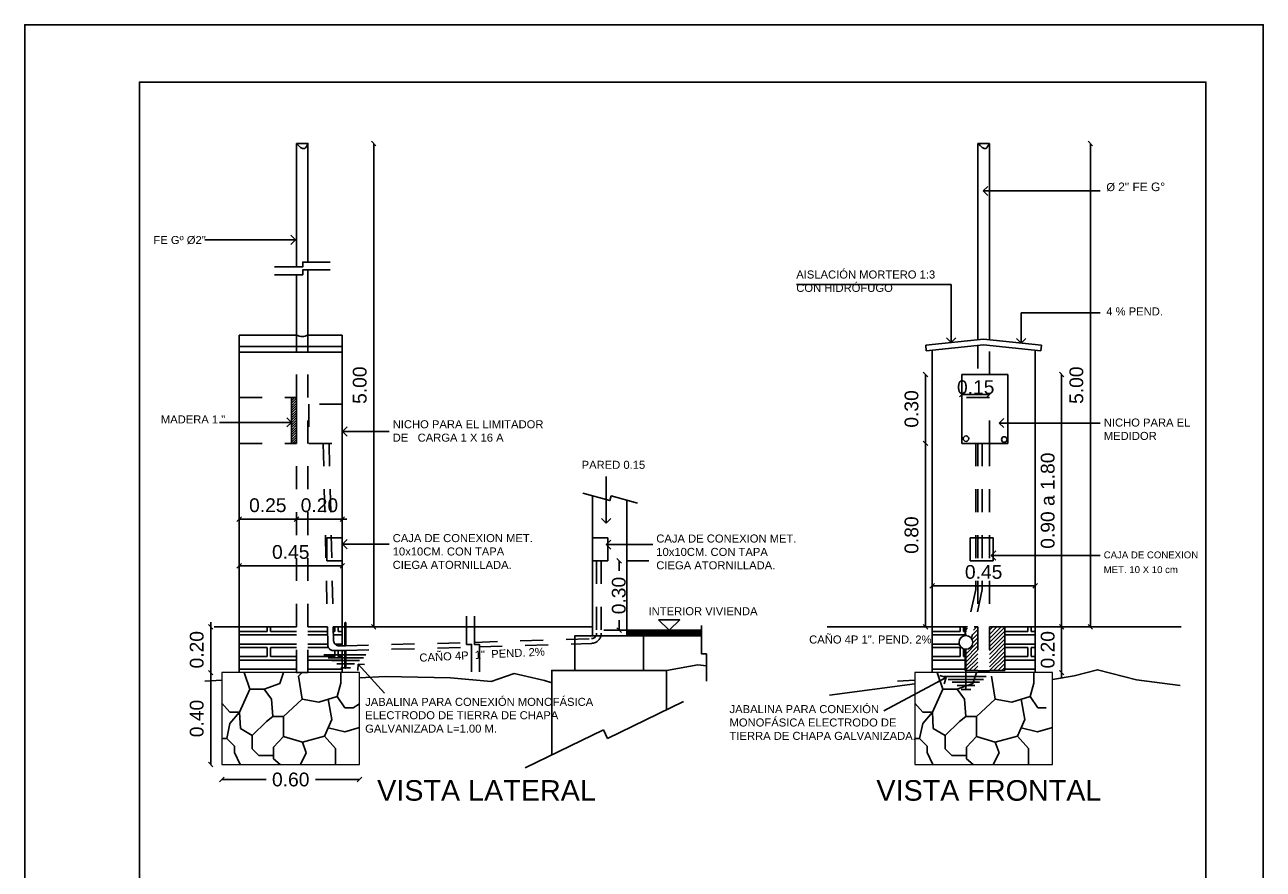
# Model space of a CAD drawing. Header units: millimetres. Extents: x 201 to 840, y 135 to 685.
# Tile 192 of 219: x 387.88 to 393.28, y 324.59 to 328.27. Entities that reach past the tile are written whole.
import ezdxf

# ---------------------------------------------------------------- set-up
doc = ezdxf.new("R2010")
doc.units = ezdxf.units.MM
doc.linetypes.add('HIDDEN2', pattern=[0.1875, 0.125, -0.0625])
for name, color, linetype in [('01', 1, 'Continuous'), ('02', 2, 'Continuous'), ('03', 3, 'Continuous'), ('04', 4, 'Continuous'), ('06', 5, 'Continuous'), ('07', 6, 'Continuous'), ('COTA DETALLE', 1, 'Continuous'), ('HACHT TERRENO', 1, 'Continuous'), ('HACHT TIERRA', 252, 'Continuous'), ('LAMINA', 6, 'Continuous'), ('LC1', 1, 'Continuous'), ('LLAMADAS', 1, 'Continuous'), ('TEXTOS VARIOS', 3, 'Continuous')]:
    doc.layers.add(name, color=color, linetype=linetype)
doc.styles.add('ARIAL', font='arial.ttf', dxfattribs={"height": 0.06})
doc.styles.get("Standard").update_dxf_attribs({"font": 'arial.ttf'})
doc.dimstyles.new('Esc-20', dxfattribs={"dimtxt": 0.06, "dimasz": 0.02, "dimexe": 0.1, "dimexo": 0.15, "dimgap": 0.03, "dimtad": 1, "dimzin": 1, "dimdsep": 46, "dimtxsty": 'ARIAL', "dimblk": 'DOT', "dimcen": 0.03, "dimse1": 1, "dimse2": 1, "dimclrd": 1, "dimclrt": 2, "dimaunit": 1, "dimadec": 4, "dimazin": 0, "dimtfac": 1, "dimtix": 1, "dimtmove": 2, "dimatfit": 1, "dimldrblk": 'DOT', "dimfxl": 1, "dimarcsym": 0})
doc.dimstyles.new('llamada DET', dxfattribs={"dimscale": 0, "dimtxt": 0.09, "dimasz": 0.04, "dimexe": 0, "dimexo": 0, "dimgap": 0, "dimtad": 0, "dimzin": 0, "dimdsep": 46, "dimtxsty": 'Standard', "dimblk": 'OPEN90', "dimcen": 0.25, "dimclrd": 1, "dimclre": 1, "dimclrt": 3, "dimadec": 0, "dimazin": 0, "dimtfac": 1, "dimtofl": 0, "dimtmove": 2, "dimatfit": 3, "dimldrblk": 'OPEN90', "dimfxl": 1, "dimtolj": 1, "dimtzin": 0, "dimarcsym": 0})

# ---------------------------------------------------------------- blocks, each defined once
blk = doc.blocks.new('_OPEN90')
at = {"color": 0, "linetype": 'ByBlock'}
for p, q in [((0, 0), (-1, 0)), ((-0.5, 0.5), (0, 0)), ((0, 0), (-0.5, -0.5))]:
    blk.add_line(p, q, dxfattribs=at)
blk = doc.blocks.new('_Oblique')
at = {"color": 0, "linetype": 'ByBlock', "lineweight": -2}
blk.add_line((-0.5, -0.5), (0.5, 0.5), dxfattribs=at)
blk = doc.blocks.new('*D194')
at = {"layer": 'COTA DETALLE', "color": 1, "lineweight": -2}
blk.add_line((391.8055, 326.4473), (391.8055, 326.7473), dxfattribs=at)
at = {"layer": 'DEFPOINTS', "color": 0}
for p in [(391.8055, 326.7473), (391.9642, 326.7473), (391.9642, 326.4473)]:
    blk.add_point(p, dxfattribs=at)
at = {"layer": 'COTA DETALLE', "color": 1, "lineweight": -2, "xscale": 0.02, "yscale": 0.02, "zscale": 0.02}
for p, rotation in [((391.8055, 326.7473), 90), ((391.8055, 326.4473), 270)]:
    blk.add_blockref('_Oblique', p, dxfattribs=dict(at, rotation=rotation))
at = {"layer": 'COTA DETALLE', "color": 2, "insert": (391.7449, 326.5973), "char_height": 0.06, "attachment_point": 5, "rotation": 90, "style": 'ARIAL'}
blk.add_mtext('0.30', dxfattribs=at)
blk = doc.blocks.new('_Dot')
at = {"layer": 'LC1', "color": 0, "lineweight": -2}
blk.add_line((-0.5, 0), (-1, 0), dxfattribs=at)
at = {"layer": 'LC1', "color": 0, "const_width": 0.5}
blk.add_lwpolyline([(-0.25, 0, 1), (0.25, 0, 1)], format="xyb", close=True, dxfattribs=at)
blk = doc.blocks.new('*D195')
at = {"layer": 'COTA DETALLE', "color": 1, "lineweight": -2}
blk.add_line((391.8055, 326.4473), (391.8055, 325.6473), dxfattribs=at)
at = {"layer": 'DEFPOINTS', "color": 0}
for p in [(391.9642, 326.4473), (391.8055, 325.6473), (391.978, 325.6473)]:
    blk.add_point(p, dxfattribs=at)
at = {"layer": 'COTA DETALLE', "color": 1, "lineweight": -2, "xscale": 0.02, "yscale": 0.02, "zscale": 0.02}
for p, rotation in [((391.8055, 326.4473), 90), ((391.8055, 325.6473), 270)]:
    blk.add_blockref('_Oblique', p, dxfattribs=dict(at, rotation=rotation))
at = {"layer": 'COTA DETALLE', "color": 2, "insert": (391.7449, 326.0473), "char_height": 0.06, "attachment_point": 5, "rotation": 90, "style": 'ARIAL'}
blk.add_mtext('0.80', dxfattribs=at)
blk = doc.blocks.new('*D196')
at = {"layer": 'COTA DETALLE', "color": 1, "lineweight": -2}
for p, q in [((392.3994, 325.6473), (392.3994, 325.6673)), ((392.3994, 325.4473), (392.3994, 325.6473)), ((392.3994, 325.4473), (392.3994, 325.4273))]:
    blk.add_line(p, q, dxfattribs=at)
at = {"layer": 'DEFPOINTS', "color": 0}
for p in [(392.2842, 325.6473), (392.3994, 325.6473), (392.3592, 325.4473)]:
    blk.add_point(p, dxfattribs=at)
at = {"layer": 'COTA DETALLE', "color": 1, "lineweight": -2, "xscale": 0.02, "yscale": 0.02, "zscale": 0.02}
for p, rotation in [((392.3994, 325.6473), 270), ((392.3994, 325.4473), 90)]:
    blk.add_blockref('_Oblique', p, dxfattribs=dict(at, rotation=rotation))
at = {"layer": 'COTA DETALLE', "color": 2, "insert": (392.3387, 325.5473), "char_height": 0.06, "attachment_point": 5, "rotation": 90, "style": 'ARIAL'}
blk.add_mtext('0.20', dxfattribs=at)
blk = doc.blocks.new('*D197')
at = {"layer": 'COTA DETALLE', "color": 1, "lineweight": -2}
blk.add_line((392.3994, 325.6473), (392.3994, 326.7473), dxfattribs=at)
at = {"layer": 'DEFPOINTS', "color": 0}
for p in [(392.1642, 326.7473), (392.3994, 326.7473), (392.2842, 325.6473)]:
    blk.add_point(p, dxfattribs=at)
at = {"layer": 'COTA DETALLE', "color": 1, "lineweight": -2, "xscale": 0.02, "yscale": 0.02, "zscale": 0.02}
for p, rotation in [((392.3994, 326.7473), 90), ((392.3994, 325.6473), 270)]:
    blk.add_blockref('_Oblique', p, dxfattribs=dict(at, rotation=rotation))
at = {"layer": 'COTA DETALLE', "color": 2, "insert": (392.3387, 326.1973), "char_height": 0.06, "attachment_point": 5, "rotation": 90, "style": 'ARIAL'}
blk.add_mtext('0.90 a 1.80', dxfattribs=at)
blk = doc.blocks.new('*D198')
at = {"layer": 'COTA DETALLE', "color": 1, "lineweight": -2}
blk.add_line((392.5244, 327.7545), (392.5244, 325.6473), dxfattribs=at)
at = {"layer": 'DEFPOINTS', "color": 0}
for p in [(392.0592, 327.7545), (392.2842, 325.6473), (392.5244, 325.6473)]:
    blk.add_point(p, dxfattribs=at)
at = {"layer": 'COTA DETALLE', "color": 1, "lineweight": -2, "xscale": 0.02, "yscale": 0.02, "zscale": 0.02}
for p, rotation in [((392.5244, 327.7545), 90), ((392.5244, 325.6473), 270)]:
    blk.add_blockref('_Oblique', p, dxfattribs=dict(at, rotation=rotation))
at = {"layer": 'COTA DETALLE', "color": 2, "insert": (392.4637, 326.7009), "char_height": 0.06, "attachment_point": 5, "rotation": 90, "style": 'ARIAL'}
blk.add_mtext('5.00', dxfattribs=at)
blk = doc.blocks.new('*D199')
at = {"layer": 'COTA DETALLE', "color": 1, "lineweight": -2}
blk.add_line((392.0848, 326.66), (391.9642, 326.66), dxfattribs=at)
at = {"layer": 'DEFPOINTS', "color": 0}
for p in [(391.9642, 326.66), (391.9642, 326.6592), (392.0848, 326.6473)]:
    blk.add_point(p, dxfattribs=at)
at = {"layer": 'COTA DETALLE', "color": 1, "lineweight": -2, "xscale": 0.02, "yscale": 0.02, "zscale": 0.02, "rotation": 180}
blk.add_blockref('_Oblique', (391.9642, 326.66), dxfattribs=at)
at = {"layer": 'COTA DETALLE', "color": 1, "lineweight": -2, "xscale": 0.02, "yscale": 0.02, "zscale": 0.02}
blk.add_blockref('_Oblique', (392.0848, 326.66), dxfattribs=at)
at = {"layer": 'COTA DETALLE', "color": 2, "insert": (392.0245, 326.6917), "char_height": 0.06, "attachment_point": 5, "style": 'ARIAL'}
blk.add_mtext('0.15', dxfattribs=at)
blk = doc.blocks.new('*D200')
at = {"layer": 'COTA DETALLE', "color": 1, "lineweight": -2}
blk.add_line((391.8342, 325.8256), (392.2842, 325.8256), dxfattribs=at)
at = {"layer": 'DEFPOINTS', "color": 0}
for p in [(391.8342, 325.8442), (392.2842, 325.8442), (392.2842, 325.8256)]:
    blk.add_point(p, dxfattribs=at)
at = {"layer": 'COTA DETALLE', "color": 1, "lineweight": -2, "xscale": 0.02, "yscale": 0.02, "zscale": 0.02, "rotation": 180}
blk.add_blockref('_Oblique', (391.8342, 325.8256), dxfattribs=at)
at = {"layer": 'COTA DETALLE', "color": 1, "lineweight": -2, "xscale": 0.02, "yscale": 0.02, "zscale": 0.02}
blk.add_blockref('_Oblique', (392.2842, 325.8256), dxfattribs=at)
at = {"layer": 'COTA DETALLE', "color": 2, "insert": (392.0592, 325.8862), "char_height": 0.06, "attachment_point": 5, "style": 'ARIAL'}
blk.add_mtext('0.45', dxfattribs=at)
blk = doc.blocks.new('*D201')
at = {"layer": 'COTA DETALLE', "color": 1, "lineweight": -2}
for p, q in [((390.4705, 325.9346), (390.4705, 325.8913)), ((390.4705, 325.6324), (390.4705, 325.6756))]:
    blk.add_line(p, q, dxfattribs=at)
at = {"layer": 'DEFPOINTS', "color": 0}
for p in [(390.4207, 325.9346), (390.4705, 325.6324), (390.5037, 325.6324)]:
    blk.add_point(p, dxfattribs=at)
at = {"layer": 'COTA DETALLE', "color": 1, "lineweight": -2, "xscale": 0.02, "yscale": 0.02, "zscale": 0.02}
for p, rotation in [((390.4705, 325.9346), 90), ((390.4705, 325.6324), 270)]:
    blk.add_blockref('_Oblique', p, dxfattribs=dict(at, rotation=rotation))
at = {"layer": 'COTA DETALLE', "color": 2, "insert": (390.4685, 325.7835), "char_height": 0.06, "attachment_point": 5, "rotation": 90, "style": 'ARIAL'}
blk.add_mtext('0.30', dxfattribs=at)
blk = doc.blocks.new('*D186')
at = {"layer": 'COTA DETALLE', "color": 1, "lineweight": -2}
blk.add_line((388.8129, 326.1165), (389.0629, 326.1165), dxfattribs=at)
at = {"layer": 'DEFPOINTS', "color": 0}
for p in [(388.8129, 326.1165), (389.0629, 326.1165), (389.0629, 326.1165)]:
    blk.add_point(p, dxfattribs=at)
at = {"layer": 'COTA DETALLE', "color": 1, "lineweight": -2, "xscale": 0.02, "yscale": 0.02, "zscale": 0.02, "rotation": 180}
blk.add_blockref('_Oblique', (388.8129, 326.1165), dxfattribs=at)
at = {"layer": 'COTA DETALLE', "color": 1, "lineweight": -2, "xscale": 0.02, "yscale": 0.02, "zscale": 0.02}
blk.add_blockref('_Oblique', (389.0629, 326.1165), dxfattribs=at)
at = {"layer": 'COTA DETALLE', "color": 2, "insert": (388.9379, 326.1772), "char_height": 0.06, "attachment_point": 5, "style": 'ARIAL'}
blk.add_mtext('0.25', dxfattribs=at)
blk = doc.blocks.new('*D187')
at = {"layer": 'COTA DETALLE', "color": 1, "lineweight": -2}
for p, q in [((389.0629, 326.1165), (389.0429, 326.1165)), ((389.0629, 326.1165), (389.2629, 326.1165)), ((389.2629, 326.1165), (389.2829, 326.1165))]:
    blk.add_line(p, q, dxfattribs=at)
at = {"layer": 'DEFPOINTS', "color": 0}
for p in [(389.0629, 326.1165), (389.2629, 326.1165), (389.2629, 326.1165)]:
    blk.add_point(p, dxfattribs=at)
at = {"layer": 'COTA DETALLE', "color": 1, "lineweight": -2, "xscale": 0.02, "yscale": 0.02, "zscale": 0.02}
blk.add_blockref('_Oblique', (389.0629, 326.1165), dxfattribs=at)
at = {"layer": 'COTA DETALLE', "color": 1, "lineweight": -2, "xscale": 0.02, "yscale": 0.02, "zscale": 0.02, "rotation": 180}
blk.add_blockref('_Oblique', (389.2629, 326.1165), dxfattribs=at)
at = {"layer": 'COTA DETALLE', "color": 2, "insert": (389.1629, 326.1772), "char_height": 0.06, "attachment_point": 5, "style": 'ARIAL'}
blk.add_mtext('0.20', dxfattribs=at)
blk = doc.blocks.new('*D188')
at = {"layer": 'COTA DETALLE', "color": 1, "lineweight": -2}
blk.add_line((388.8129, 325.9127), (389.2629, 325.9127), dxfattribs=at)
at = {"layer": 'DEFPOINTS', "color": 0}
for p in [(389.2629, 325.9127), (388.8129, 325.6473), (389.2629, 325.6473)]:
    blk.add_point(p, dxfattribs=at)
at = {"layer": 'COTA DETALLE', "color": 1, "lineweight": -2, "xscale": 0.02, "yscale": 0.02, "zscale": 0.02, "rotation": 180}
blk.add_blockref('_Oblique', (388.8129, 325.9127), dxfattribs=at)
at = {"layer": 'COTA DETALLE', "color": 1, "lineweight": -2, "xscale": 0.02, "yscale": 0.02, "zscale": 0.02}
blk.add_blockref('_Oblique', (389.2629, 325.9127), dxfattribs=at)
at = {"layer": 'COTA DETALLE', "color": 2, "insert": (389.0379, 325.9733), "char_height": 0.06, "attachment_point": 5, "style": 'ARIAL'}
blk.add_mtext('0.45', dxfattribs=at)
blk = doc.blocks.new('*D189')
at = {"layer": 'COTA DETALLE', "color": 1, "lineweight": -2}
blk.add_line((389.3996, 325.6473), (389.3996, 327.7545), dxfattribs=at)
at = {"layer": 'DEFPOINTS', "color": 0}
for p in [(389.1137, 327.7545), (389.3996, 327.7545), (389.2629, 325.6473)]:
    blk.add_point(p, dxfattribs=at)
at = {"layer": 'COTA DETALLE', "color": 1, "lineweight": -2, "xscale": 0.02, "yscale": 0.02, "zscale": 0.02}
for p, rotation in [((389.3996, 327.7545), 90), ((389.3996, 325.6473), 270)]:
    blk.add_blockref('_Oblique', p, dxfattribs=dict(at, rotation=rotation))
at = {"layer": 'COTA DETALLE', "color": 2, "insert": (389.339, 326.7009), "char_height": 0.06, "attachment_point": 5, "rotation": 90, "style": 'ARIAL'}
blk.add_mtext('5.00', dxfattribs=at)
blk = doc.blocks.new('*D202')
at = {"layer": 'COTA DETALLE', "color": 1, "lineweight": -2}
for p, q in [((388.689, 325.6473), (388.689, 325.6673)), ((388.689, 325.6473), (388.689, 325.4473)), ((388.689, 325.4473), (388.689, 325.4273))]:
    blk.add_line(p, q, dxfattribs=at)
at = {"layer": 'DEFPOINTS', "color": 0}
for p in [(388.8129, 325.6473), (388.689, 325.4473), (388.8129, 325.4473)]:
    blk.add_point(p, dxfattribs=at)
at = {"layer": 'COTA DETALLE', "color": 1, "lineweight": -2, "xscale": 0.02, "yscale": 0.02, "zscale": 0.02}
for p, rotation in [((388.689, 325.6473), 270), ((388.689, 325.4473), 90)]:
    blk.add_blockref('_Oblique', p, dxfattribs=dict(at, rotation=rotation))
at = {"layer": 'COTA DETALLE', "color": 2, "insert": (388.6283, 325.5473), "char_height": 0.06, "attachment_point": 5, "rotation": 90, "style": 'ARIAL'}
blk.add_mtext('0.20', dxfattribs=at)
blk = doc.blocks.new('*D203')
at = {"layer": 'COTA DETALLE', "color": 1, "lineweight": -2}
blk.add_line((388.689, 325.4473), (388.689, 325.0473), dxfattribs=at)
at = {"layer": 'DEFPOINTS', "color": 0}
for p in [(388.7379, 325.4473), (388.689, 325.0473), (388.7379, 325.0473)]:
    blk.add_point(p, dxfattribs=at)
at = {"layer": 'COTA DETALLE', "color": 1, "lineweight": -2, "xscale": 0.02, "yscale": 0.02, "zscale": 0.02}
for p, rotation in [((388.689, 325.4473), 90), ((388.689, 325.0473), 270)]:
    blk.add_blockref('_Oblique', p, dxfattribs=dict(at, rotation=rotation))
at = {"layer": 'COTA DETALLE', "color": 2, "insert": (388.6283, 325.2473), "char_height": 0.06, "attachment_point": 5, "rotation": 90, "style": 'ARIAL'}
blk.add_mtext('0.40', dxfattribs=at)
blk = doc.blocks.new('*D204')
at = {"layer": 'COTA DETALLE', "color": 1, "lineweight": -2}
for p, q in [((388.7379, 324.9811), (388.9301, 324.9811)), ((389.3379, 324.9811), (389.1457, 324.9811))]:
    blk.add_line(p, q, dxfattribs=at)
at = {"layer": 'DEFPOINTS', "color": 0}
for p in [(388.7379, 325.0473), (389.3379, 325.0473), (389.3379, 324.9811)]:
    blk.add_point(p, dxfattribs=at)
at = {"layer": 'COTA DETALLE', "color": 1, "lineweight": -2, "xscale": 0.02, "yscale": 0.02, "zscale": 0.02, "rotation": 180}
blk.add_blockref('_Oblique', (388.7379, 324.9811), dxfattribs=at)
at = {"layer": 'COTA DETALLE', "color": 1, "lineweight": -2, "xscale": 0.02, "yscale": 0.02, "zscale": 0.02}
blk.add_blockref('_Oblique', (389.3379, 324.9811), dxfattribs=at)
at = {"layer": 'COTA DETALLE', "color": 2, "insert": (389.0379, 324.9811), "char_height": 0.06, "attachment_point": 5, "style": 'ARIAL'}
blk.add_mtext('0.60', dxfattribs=at)

msp = doc.modelspace()

# ---------------------------------------------------------------- hatches: boundary and pattern name
at = {"layer": '01', "ltscale": 0.01}
h = msp.add_hatch(dxfattribs=at)
h.set_pattern_fill('ANSI31', color=256, scale=0.06, style=0)
h.set_pattern_definition([(45, (4099.288128, 2803.894435), (-0.005303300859, 0.005303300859), [])])
h.paths.add_polyline_path([(389.0408, 326.4475), (389.0629, 326.4475), (389.0629, 326.6473), (389.0408, 326.6473)])
at = {"layer": '01'}
h = msp.add_hatch(dxfattribs=at)
h.set_pattern_fill('LINE', color=256, scale=0.0015, angle=45, style=0)
h.set_pattern_definition([(45, (145.3622623, 203.857671), (-0.003367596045, 0.003367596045), [])])
h.paths.add_polyline_path([(390.829, 325.6324), (390.5037, 325.6324), (390.5037, 325.6074), (390.5763, 325.6074), (390.829, 325.6074)])
at = {"layer": 'HACHT TERRENO', "ltscale": 0.01}
h = msp.add_hatch(dxfattribs=at)
h.set_pattern_fill('ANSI31', color=256, scale=0.1, style=0)
h.set_pattern_definition([(45, (4164.936986, 2854.171237), (-0.008838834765, 0.008838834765), [])])
edge = h.paths.add_edge_path()
edge.add_line((392.0342, 325.4561), (392.0342, 325.6473))
edge.add_line((392.0342, 325.6473), (392.0176, 325.6473))
edge.add_line((392.0176, 325.6473), (392.0066, 325.5967))
edge.add_arc((391.982, 325.5795), 0.03, -97.6472, 35.0614, ccw=False)
edge.add_line((391.978, 325.5497), (391.978, 325.4561))
edge.add_line((391.978, 325.4561), (392.0342, 325.4561))
h.paths.add_polyline_path([(392.1515, 325.6473), (392.0842, 325.6473), (392.0842, 325.4561), (392.1515, 325.4561)])
edge = h.paths.add_edge_path(flags=17)
edge.add_line((391.9889, 325.6473), (391.978, 325.6473))
edge.add_line((391.978, 325.6473), (391.978, 325.6092))
edge.add_arc((391.982, 325.5795), 0.03, 92.6164, 97.6472, ccw=False)
edge.add_line((391.9806, 325.6095), (391.9889, 325.6473))

# ---------------------------------------------------------------- linework, layer by layer
at = {"layer": '01', "ltscale": 0.01}
for p, q in [((388.8129, 326.6473), (388.8129, 326.4473)), ((389.0629, 326.6473), (389.0629, 326.4473)), ((388.7036, 325.6473), (388.8129, 325.6473))]:
    msp.add_line(p, q, dxfattribs=at)
at = {"layer": '01'}
for p, q in [((389.2629, 326.0346), (389.2629, 325.9346)), ((390.5037, 325.6074), (390.5037, 325.9074)), ((388.8129, 325.6473), (388.8129, 325.4473)), ((388.9354, 325.6273), (388.8129, 325.6273)), ((388.9354, 325.6473), (388.9354, 325.6273)), ((388.9504, 325.6473), (388.9504, 325.6273)), ((389.0629, 325.6273), (388.9504, 325.6273)), ((389.1984, 325.6273), (389.1129, 325.6273)), ((389.2304, 325.6273), (389.2238, 325.6273)), ((389.2304, 325.6473), (389.2304, 325.6273)), ((389.2454, 325.6473), (389.2454, 325.6273)), ((389.2454, 325.6273), (389.2629, 325.6273)), ((389.2629, 325.6473), (389.2629, 325.5643)), ((391.8342, 325.6473), (391.8342, 325.4473)), ((391.9567, 325.6273), (391.8342, 325.6273)), ((391.9567, 325.6473), (391.9567, 325.6273)), ((391.9717, 325.6473), (391.9717, 325.6273)), ((391.9845, 325.6273), (391.9717, 325.6273)), ((392.2517, 325.6273), (392.1515, 325.6273)), ((392.2517, 325.6473), (392.2517, 325.6273)), ((392.2667, 325.6473), (392.2667, 325.6273)), ((392.2667, 325.6273), (392.2842, 325.6273)), ((392.2842, 325.6473), (392.2842, 325.4473)), ((389.0629, 325.6123), (388.8129, 325.6123)), ((388.8129, 325.5723), (388.8129, 325.6123)), ((389.0629, 325.5723), (388.8129, 325.5723)), ((389.1987, 325.6123), (389.1129, 325.6123)), ((389.1996, 325.5723), (389.1129, 325.5723)), ((389.2629, 325.6123), (389.2241, 325.6123)), ((389.2629, 325.5723), (389.2312, 325.5723)), ((391.9813, 325.6123), (391.8342, 325.6123)), ((391.8342, 325.5723), (391.8342, 325.6123)), ((391.9529, 325.5723), (391.8342, 325.5723)), ((392.2842, 325.6123), (392.1515, 325.6123)), ((392.2842, 325.5723), (392.1515, 325.5723)), ((388.9354, 325.5573), (388.8129, 325.5573)), ((388.9354, 325.5173), (388.8129, 325.5173)), ((388.9354, 325.5573), (388.9354, 325.5173)), ((389.0629, 325.5573), (388.9504, 325.5573)), ((388.9504, 325.5573), (388.9504, 325.5173)), ((389.0629, 325.5173), (388.9504, 325.5173)), ((389.2023, 325.5573), (389.1129, 325.5573)), ((389.2304, 325.5173), (389.1129, 325.5173)), ((389.2304, 325.5435), (389.2304, 325.5173)), ((389.2454, 325.5436), (389.2454, 325.5173)), ((389.2454, 325.5173), (389.2629, 325.5173)), ((389.2629, 325.5437), (389.2629, 325.4473)), ((391.9567, 325.5573), (391.8342, 325.5573)), ((391.9567, 325.5173), (391.8342, 325.5173)), ((391.9567, 325.5573), (391.9567, 325.5173)), ((391.9717, 325.5513), (391.9717, 325.5173)), ((391.978, 325.5173), (391.9717, 325.5173)), ((392.2517, 325.5573), (392.1515, 325.5573)), ((392.2517, 325.5173), (392.1515, 325.5173)), ((392.2517, 325.5573), (392.2517, 325.5173)), ((392.2842, 325.5573), (392.2667, 325.5573)), ((392.2667, 325.5573), (392.2667, 325.5173)), ((392.2667, 325.5173), (392.2842, 325.5173)), ((389.0629, 325.5023), (388.8129, 325.5023)), ((388.8129, 325.4623), (388.8129, 325.5023)), ((389.0629, 325.4623), (388.8129, 325.4623)), ((389.2629, 325.5023), (389.1129, 325.5023)), ((389.2629, 325.4623), (389.1129, 325.4623)), ((391.978, 325.5023), (391.8342, 325.5023)), ((391.8342, 325.4623), (391.8342, 325.5023)), ((391.978, 325.4623), (391.8342, 325.4623)), ((392.2842, 325.5023), (392.1515, 325.5023)), ((392.2842, 325.4623), (392.1515, 325.4623)), ((388.8349, 325.4473), (388.8594, 325.3749)), ((388.9909, 325.4006), (389.0064, 325.4473)), ((389.0721, 325.4315), (389.0879, 325.4473)), ((389.0876, 325.3324), (389.0721, 325.4315)), ((389.2565, 325.4019), (389.2565, 325.4473)), ((391.8562, 325.4473), (391.8807, 325.3749)), ((392.0122, 325.4006), (392.0276, 325.4473)), ((392.1089, 325.3324), (392.0934, 325.4315)), ((392.2777, 325.4019), (392.2777, 325.4473)), ((388.8594, 325.3749), (388.8143, 325.2757)), ((388.8594, 325.3749), (388.9226, 325.3749)), ((388.9226, 325.3749), (388.9909, 325.4006)), ((388.9226, 325.3749), (388.9548, 325.3311)), ((389.241, 325.344), (389.2565, 325.4019)), ((391.8807, 325.3749), (391.8355, 325.2757)), ((391.8807, 325.3749), (391.9438, 325.3749)), ((391.9438, 325.3749), (392.0122, 325.4006)), ((391.9438, 325.3749), (391.9761, 325.3311)), ((392.2623, 325.344), (392.2777, 325.4019)), ((388.773, 325.2757), (388.7379, 325.3143)), ((388.9548, 325.3311), (388.96, 325.2564)), ((389.0064, 325.2564), (389.0876, 325.3324)), ((389.0876, 325.3324), (389.1611, 325.3182)), ((389.1611, 325.3182), (389.241, 325.344)), ((389.2178, 325.2435), (389.201, 325.3311)), ((389.241, 325.344), (389.2745, 325.2937)), ((389.3106, 325.2937), (389.3379, 325.3118)), ((390.419, 325.1603), (390.7501, 325.3209)), ((391.7943, 325.2757), (391.7592, 325.3143)), ((391.9761, 325.3311), (391.9812, 325.2564)), ((392.0276, 325.2564), (392.1089, 325.3324)), ((392.1089, 325.3324), (392.1823, 325.3182)), ((392.1823, 325.3182), (392.2623, 325.344)), ((392.2391, 325.2435), (392.2223, 325.3311)), ((392.2623, 325.344), (392.2958, 325.2937)), ((388.8143, 325.2757), (388.773, 325.2255)), ((388.8143, 325.2757), (388.773, 325.2757)), ((388.8182, 325.2036), (388.8143, 325.2757)), ((388.9329, 325.2345), (388.96, 325.2564)), ((388.96, 325.2564), (389.0064, 325.2564)), ((389.0064, 325.2564), (389.0064, 325.1688)), ((389.1856, 325.1701), (389.2178, 325.2435)), ((389.2745, 325.2937), (389.3106, 325.2937)), ((391.8355, 325.2757), (391.7943, 325.2255)), ((391.8355, 325.2757), (391.7943, 325.2757)), ((391.8394, 325.2036), (391.8355, 325.2757)), ((391.9541, 325.2345), (391.9812, 325.2564)), ((391.9812, 325.2564), (392.0276, 325.2564)), ((392.0276, 325.2564), (392.0276, 325.1688)), ((392.2068, 325.1701), (392.2391, 325.2435)), ((392.2958, 325.2937), (392.3319, 325.2937)), ((388.773, 325.2255), (388.7588, 325.1598)), ((388.8697, 325.1727), (388.8182, 325.2036)), ((388.9329, 325.2345), (388.8697, 325.1727)), ((389.2017, 325.2068), (389.2732, 325.1894)), ((389.2732, 325.1894), (389.3379, 325.2087)), ((390.0608, 325.032), (390.4017, 325.1974)), ((390.4017, 325.1974), (390.419, 325.1603)), ((391.7943, 325.2255), (391.7801, 325.1598)), ((391.891, 325.1727), (391.8394, 325.2036)), ((391.9541, 325.2345), (391.891, 325.1727)), ((392.2229, 325.2068), (392.2945, 325.1894)), ((392.2945, 325.1894), (392.3592, 325.2087)), ((388.7588, 325.1598), (388.7379, 325.1598)), ((388.7588, 325.1598), (388.7924, 325.1263)), ((388.8697, 325.1727), (388.8697, 325.1147)), ((389.0064, 325.1688), (388.9625, 325.1224)), ((389.0064, 325.1688), (389.0889, 325.1443)), ((389.0889, 325.1443), (389.1856, 325.1701)), ((389.0889, 325.1443), (389.1056, 325.098)), ((389.1856, 325.1701), (389.2333, 325.1173)), ((391.7801, 325.1598), (391.7592, 325.1598)), ((391.7801, 325.1598), (391.8136, 325.1263)), ((391.891, 325.1727), (391.891, 325.1147)), ((392.0276, 325.1688), (391.9838, 325.1224)), ((392.0276, 325.1688), (392.1101, 325.1443)), ((392.1101, 325.1443), (392.2068, 325.1701)), ((392.1101, 325.1443), (392.1269, 325.098)), ((392.2068, 325.1701), (392.2545, 325.1173)), ((388.7924, 325.1263), (388.7924, 325.0993)), ((388.7924, 325.0993), (388.8169, 325.0473)), ((388.8697, 325.1147), (388.8994, 325.0864)), ((388.8994, 325.0864), (388.9625, 325.0864)), ((388.9625, 325.1224), (388.9625, 325.0722)), ((389.1056, 325.098), (389.0799, 325.0473)), ((389.2333, 325.1173), (389.2333, 325.0473)), ((391.8136, 325.1263), (391.8136, 325.0993)), ((391.8136, 325.0993), (391.8381, 325.0473)), ((391.891, 325.1147), (391.9206, 325.0864)), ((391.9206, 325.0864), (391.9838, 325.0864)), ((391.9838, 325.1224), (391.9838, 325.0722)), ((392.1269, 325.098), (392.1011, 325.0473)), ((392.2545, 325.1173), (392.2545, 325.0473)), ((388.9625, 325.0722), (388.9922, 325.0473)), ((391.9838, 325.0722), (392.0135, 325.0473))]:
    msp.add_line(p, q, dxfattribs=at)
at = {"layer": '01', "linetype": 'HIDDEN2', "ltscale": 0.25}
for p, q in [((390.6, 325.9346), (390.4207, 325.9346)), ((390.5037, 325.6324), (390.3921, 325.6324))]:
    msp.add_line(p, q, dxfattribs=at)
at = {"layer": '01', "color": 252}
for p, q in [((390.6763, 325.4574), (390.8127, 325.482)), ((390.8127, 325.482), (390.8503, 325.477))]:
    msp.add_line(p, q, dxfattribs=at)
at = {"layer": '01', "ltscale": 0.01}
msp.add_lwpolyline([(389.0629, 326.6473), (389.0408, 326.6473), (389.0408, 326.4475), (389.0629, 326.4475)], close=True, dxfattribs=at)
at = {"layer": '01'}
for points in [[(390.311, 326.2304), (390.4299, 326.1977), (390.4355, 326.2182), (390.5503, 326.1866)], [(390.3537, 326.2186), (390.3537, 325.6074), (390.5037, 325.6074), (390.5037, 326.1994)], [(390.829, 325.6324), (390.5037, 325.6324), (390.5037, 325.6074), (390.829, 325.6074)], [(390.829, 325.6525), (390.829, 325.5292), (390.8503, 325.5292), (390.8503, 325.4101)], [(390.6763, 325.2851), (390.6763, 325.4574), (390.1763, 325.4574), (390.1763, 325.088)]]:
    msp.add_lwpolyline(points, dxfattribs=at)
msp.add_lwpolyline([(390.2763, 325.4574), (390.5763, 325.4574), (390.5763, 325.6074), (390.2763, 325.6074)], close=True, dxfattribs=at)
at = {"layer": '01', "color": 252}
for points in [[(392.3592, 325.4174), (392.4546, 325.434), (392.555, 325.46), (392.7261, 325.4155), (392.9157, 325.3913)], [(388.6627, 325.4099), (388.7379, 325.4152)], [(389.3379, 325.4248), (389.4504, 325.4309), (389.7346, 325.4248), (389.9119, 325.4095), (390.0127, 325.4431), (390.1442, 325.4125), (390.1763, 325.4026)], [(391.684, 325.4099), (391.7592, 325.4152)], [(391.3877, 325.3496), (391.7592, 325.3993)]]:
    msp.add_lwpolyline(points, dxfattribs=at)
at = {"layer": '02', "ltscale": 0.01}
for p, q in [((389.0629, 327.2165), (389.0629, 327.7545)), ((389.1129, 327.2378), (389.1129, 327.7545)), ((392.0342, 326.8994), (392.0342, 327.7545)), ((392.0842, 326.8994), (392.0842, 327.7545)), ((389.1129, 326.9197), (389.1129, 327.2037)), ((389.0629, 326.9197), (389.0629, 327.1824)), ((389.1818, 325.5253), (389.3657, 325.5253)), ((389.2005, 325.5115), (389.2775, 325.5115)), ((389.2178, 325.5), (389.2775, 325.5)), ((389.2394, 325.4863), (389.2775, 325.4863)), ((389.2567, 325.4689), (389.2775, 325.4689)), ((389.3546, 325.5115), (389.2775, 325.5115)), ((389.3372, 325.5), (389.2775, 325.5)), ((389.3156, 325.4863), (389.2775, 325.4863)), ((389.2983, 325.4689), (389.2775, 325.4689)), ((389.0629, 325.4473), (389.1129, 325.4473)), ((391.8863, 325.4309), (392.0702, 325.4309)), ((391.905, 325.4172), (391.982, 325.4172)), ((391.9223, 325.4056), (391.982, 325.4056)), ((392.0591, 325.4172), (391.982, 325.4172)), ((392.0417, 325.4056), (391.982, 325.4056)), ((391.9439, 325.3919), (391.982, 325.3919)), ((391.9612, 325.3746), (391.982, 325.3746)), ((392.0201, 325.3919), (391.982, 325.3919)), ((392.0028, 325.3746), (391.982, 325.3746))]:
    msp.add_line(p, q, dxfattribs=at)
at = {"layer": '02', "linetype": 'HIDDEN2', "ltscale": 0.25}
for p, q in [((389.0629, 325.4473), (389.0629, 326.9197)), ((389.1129, 325.4473), (389.1129, 326.9197)), ((392.0342, 326.8743), (392.0342, 326.7473)), ((392.0842, 326.7473), (392.0842, 326.8743)), ((388.8129, 326.6473), (389.0629, 326.6473)), ((388.8129, 326.4473), (389.0629, 326.4473)), ((389.1799, 326.4473), (389.1997, 325.5679)), ((389.2053, 326.4473), (389.2247, 325.5886)), ((392.0245, 326.4473), (392.0245, 325.8106)), ((392.0342, 326.4473), (392.0342, 325.4549)), ((392.0532, 326.4473), (392.0532, 325.8106)), ((392.0842, 326.4473), (392.0842, 325.4549)), ((390.3716, 325.9346), (390.3716, 325.619)), ((390.3921, 325.9346), (390.3921, 325.619)), ((392.0245, 325.8106), (391.9806, 325.6095)), ((392.0532, 325.8106), (392.0066, 325.5967)), ((389.2775, 325.5644), (389.805, 325.5785)), ((389.839, 325.5794), (390.3488, 325.5957)), ((389.8603, 325.5594), (390.3493, 325.5751)), ((389.2772, 325.5439), (389.2249, 325.5435)), ((389.2775, 325.5644), (389.2498, 325.5642)), ((389.278, 325.5439), (389.8263, 325.5585)), ((392.0342, 325.4549), (392.0842, 325.4549))]:
    msp.add_line(p, q, dxfattribs=at)
msp.add_lwpolyline([(392.0842, 326.4473), (392.0842, 326.6473), (391.9642, 326.6473), (391.9642, 326.4473), (392.0848, 326.4473)], dxfattribs=at)
msp.add_lwpolyline([(389.1168, 326.4473), (389.2629, 326.4473), (389.2629, 326.6187), (389.1168, 326.6187)], close=True, dxfattribs=at)
at = {"layer": '02', "ltscale": 0.01}
for centre in [(391.9824, 326.4677), (392.149, 326.4639)]:
    msp.add_circle(centre, 0.0121, dxfattribs=at)
at = {"layer": '02', "linetype": 'HIDDEN2', "ltscale": 0.25}
for centre, radius, start, end in [((389.2247, 325.5685), 0.025, 181.2884, 270.4471), ((389.2496, 325.5892), 0.025, 181.2884, 270.4471), ((390.3482, 325.619), 0.0234, 271.5306, 0), ((390.3482, 325.619), 0.044, 271.5306, 0)]:
    msp.add_arc(centre, radius, start, end, dxfattribs=at)
at = {"layer": '02', "ltscale": 0.01}
msp.add_arc((389.2764, 325.4677), 0.00197, 180, 0, dxfattribs=at)
for points in [[(389.1137, 327.7545), (389.0629, 327.7545)], [(389.0629, 327.7545), (389.0974, 327.7335), (389.1137, 327.7545)], [(392.0342, 327.7545), (392.0683, 327.7335), (392.0842, 327.7545)], [(392.0842, 327.7545), (392.0342, 327.7545)]]:
    msp.add_spline(points, degree=3, dxfattribs=at)
at = {"layer": '03', "ltscale": 0.01}
for p, q in [((391.8066, 326.875), (392.0592, 326.9021)), ((391.8066, 326.875), (391.8093, 326.8501)), ((391.8093, 326.8501), (392.0592, 326.877)), ((392.0592, 326.9021), (392.3117, 326.875)), ((392.0592, 326.877), (392.309, 326.8501)), ((392.3117, 326.875), (392.309, 326.8501)), ((388.8129, 326.6473), (388.8129, 326.8473)), ((389.2629, 326.8473), (389.2629, 326.0346)), ((391.8342, 325.6473), (391.8342, 326.8528)), ((392.2842, 325.6473), (392.2842, 326.8528)), ((388.8129, 325.6473), (388.8129, 326.4473)), ((389.2629, 325.9346), (389.2629, 325.6473)), ((389.2744, 325.6642), (389.2744, 325.5644)), ((389.2783, 325.6642), (389.2783, 325.5644)), ((389.2744, 325.5438), (389.2744, 325.4677)), ((389.2783, 325.5439), (389.2783, 325.4677)), ((391.982, 325.5495), (391.982, 325.3746))]:
    msp.add_line(p, q, dxfattribs=at)
at = {"layer": '03'}
for points in [[(390.1763, 325.088), (390.1763, 325.4574), (390.2763, 325.4574), (390.2763, 325.6074), (390.3537, 325.6074), (390.3537, 326.2186)], [(390.5037, 326.1994), (390.5037, 326.0346)], [(390.5037, 325.9346), (390.5037, 325.6074), (390.5763, 325.6074), (390.5763, 325.4574), (390.6763, 325.4574), (390.6763, 325.2851)]]:
    msp.add_lwpolyline(points, dxfattribs=at)
msp.add_lwpolyline([(390.6414, 325.6779), (390.6873, 325.6324), (390.7338, 325.6776)], close=True, dxfattribs=at)
at = {"layer": '03', "ltscale": 0.01}
msp.add_circle((391.982, 325.5795), 0.03, dxfattribs=at)
msp.add_arc((389.2764, 325.6642), 0.00197, 0, 180, dxfattribs=at)
at = {"layer": '04', "ltscale": 0.01}
for p, q in [((388.8129, 326.8446), (388.8129, 326.9197)), ((388.8129, 326.9197), (389.0629, 326.9197)), ((389.1129, 326.9197), (389.2629, 326.9197)), ((389.2629, 326.8446), (389.2629, 326.9197)), ((388.8129, 326.8695), (389.2629, 326.8695)), ((388.8129, 326.8446), (389.2629, 326.8446)), ((392.1642, 326.7473), (391.9642, 326.7473)), ((391.9642, 326.4473), (391.9642, 326.7473)), ((392.1642, 326.4473), (392.1642, 326.7473)), ((392.1642, 326.4473), (391.9642, 326.4473))]:
    msp.add_line(p, q, dxfattribs=at)
at = {"layer": '04', "linetype": 'HIDDEN2', "ltscale": 0.25}
for p, q in [((389.2629, 326.0346), (389.196, 326.0346)), ((389.196, 326.0346), (389.196, 325.9346)), ((390.3537, 326.0346), (390.4207, 326.0346)), ((390.4207, 326.0346), (390.4207, 325.9346)), ((390.4207, 326.0346), (390.4207, 325.9346)), ((389.196, 325.9346), (389.2629, 325.9346)), ((390.4207, 325.9346), (390.3537, 325.9346))]:
    msp.add_line(p, q, dxfattribs=at)
at = {"layer": '04'}
for points in [[(388.9669, 327.2165), (389.0902, 327.2165), (389.0902, 327.2378), (389.2093, 327.2378)], [(388.9669, 327.1824), (389.0902, 327.1824), (389.0902, 327.2037), (389.2093, 327.2037)], [(389.805, 325.6939), (389.805, 325.5706), (389.8263, 325.5706), (389.8263, 325.4516)], [(389.839, 325.6939), (389.839, 325.5706), (389.8603, 325.5706), (389.8603, 325.4516)]]:
    msp.add_lwpolyline(points, dxfattribs=at)
at = {"layer": '04', "linetype": 'HIDDEN2', "ltscale": 0.25}
msp.add_lwpolyline([(392.0011, 325.9346), (392.1011, 325.9346), (392.1011, 326.0346), (392.0011, 326.0346)], close=True, dxfattribs=at)
at = {"layer": '04', "ltscale": 0.01}
msp.add_arc((389.0879, 326.9665), 0.0531, 241.8984, 298.1016, dxfattribs=at)
at = {"layer": '06', "ltscale": 0.01}
for p, q in [((388.7036, 325.6473), (389.0629, 325.6473)), ((389.1129, 325.6473), (389.1979, 325.6473)), ((389.2233, 325.6473), (390.3537, 325.6473)), ((391.3766, 325.6473), (391.9889, 325.6473)), ((392.0176, 325.6473), (392.0342, 325.6473)), ((392.0842, 325.6473), (392.9205, 325.6473))]:
    msp.add_line(p, q, dxfattribs=at)
at = {"layer": '07', "lineweight": 18, "ltscale": 0.18}
for p, q in [((389.3379, 325.4473), (388.7379, 325.4473)), ((388.7379, 325.4473), (388.7379, 325.0473)), ((389.3379, 325.0473), (389.3379, 325.4473)), ((392.3592, 325.4473), (391.7592, 325.4473)), ((391.7592, 325.4473), (391.7592, 325.0473)), ((392.3592, 325.0473), (392.3592, 325.4473)), ((388.7379, 325.0473), (389.3379, 325.0473)), ((391.7592, 325.0473), (392.3592, 325.0473))]:
    msp.add_line(p, q, dxfattribs=at)
at = {"layer": 'HACHT TIERRA', "ltscale": 0.01}
for p, q in [((391.978, 325.6473), (391.978, 325.6092)), ((392.1515, 325.4561), (392.1515, 325.6473)), ((391.978, 325.5497), (391.978, 325.4561)), ((391.978, 325.4561), (392.0342, 325.4561)), ((392.0842, 325.4561), (392.1515, 325.4561))]:
    msp.add_line(p, q, dxfattribs=at)
at = {"layer": 'LAMINA', "color": 7}
msp.add_lwpolyline([(393.2783, 320.0226), (393.2783, 328.2726), (387.8783, 328.2726), (387.8783, 320.0226)], close=True, dxfattribs=at)
at = {"layer": 'LAMINA'}
msp.add_lwpolyline([(393.0283, 320.3726), (393.0283, 328.0226), (388.3783, 328.0226), (388.3783, 320.3726)], close=True, dxfattribs=at)

# ---------------------------------------------------------------- texts
at = {"layer": 'LLAMADAS', "color": 2, "style": 'ARIAL'}
for s, height, p in [('FE Gº Ø2"', 0.035, (388.4392, 327.3165)), ('PARED 0.15', 0.035, (390.3064, 326.3362)), ('CAJA DE CONEXION ', 0.03, (392.5826, 325.9459)), ('MET. 10 X 10 cm', 0.03, (392.5826, 325.8815)), ('INTERIOR VIVIENDA', 0.035, (390.598, 325.6978))]:
    msp.add_text(s, height=height, dxfattribs=at).set_placement(p)
at = {"layer": 'LLAMADAS', "color": 2, "char_height": 0.035, "attachment_point": 1, "style": 'ARIAL'}
for s, insert, width in [('Ø {\\H1.067x;2" FE G°}', (392.5942, 327.5845), 1.5), ('AISLACIÓN MORTERO 1:3 \\PCON HIDRÓFUGO', (391.2422, 327.2011), 1.504), ('4 % PEND.', (392.5938, 327.0401), 1.504), ('MADERA 1 "', (388.4716, 326.5693), 1.5), ('NICHO PARA EL LIMITADOR \\PDE   CARGA 1 X 16 A', (389.4825, 326.548), 1.5), ('NICHO PARA EL MEDIDOR', (392.5831, 326.5555), 0.545845), ('CAJA DE CONEXION MET.\\P10x10CM. CON TAPA\\PCIEGA ATORNILLADA.', (389.4825, 326.0516), 1.5), ('CAJA DE CONEXION MET.\\P10x10CM. CON TAPA\\PCIEGA ATORNILLADA.', (390.6319, 326.0497), 1.5), ('CAÑO 4P 1". PEND. 2%', (391.2984, 325.6094), 1.504), ('JABALINA PARA CONEXIÓN MONOFÁSICA\\PELECTRODO DE TIERRA DE CHAPA\\PGALVANIZADA L=1.00 M.', (389.3625, 325.3375), 1.504), ('JABALINA PARA CONEXIÓN\\PMONOFÁSICA ELECTRODO DE\\PTIERRA DE CHAPA GALVANIZADA.', (390.9512, 325.3059), 1.504)]:
    msp.add_mtext(s, dxfattribs=dict(at, insert=insert, width=width))
at = {"layer": 'LLAMADAS', "color": 2, "insert": (389.5982, 325.5299), "char_height": 0.035, "width": 0.99, "attachment_point": 1, "rotation": 2.8516, "style": 'ARIAL'}
msp.add_mtext('CAÑO 4P  1"  PEND. 2%', dxfattribs=at)
at = {"layer": 'TEXTOS VARIOS', "ltscale": 0.01, "style": 'ARIAL'}
for s, p in [('VISTA LATERAL', (389.4147, 324.8889)), ('VISTA FRONTAL', (391.5915, 324.8889))]:
    msp.add_text(s, height=0.089668, dxfattribs=at).set_placement(p)

# ---------------------------------------------------------------- dimensions: what is measured, and where the dimension line sits
at = {"layer": 'COTA DETALLE'}
for base, p1, p2, text, picture, middle in [((389.3996, 327.7545), (389.2629, 325.6473), (389.1137, 327.7545), '5.00', '*D189', (389.339, 326.7009)), ((392.5244, 325.6473), (392.0592, 327.7545), (392.2842, 325.6473), '5.00', '*D198', (392.4637, 326.7009)), ((392.3994, 326.7473), (392.2842, 325.6473), (392.1642, 326.7473), '0.90 a 1.80', '*D197', (392.3387, 326.1973))]:
    dim = msp.add_linear_dim(base=base, p1=p1, p2=p2, angle=90, text=text, dimstyle='Esc-20', override={"dimblk1": 'Oblique', "dimblk2": 'Oblique', "dimsah": 1}, dxfattribs=at)
    dim.commit()
    dim.dimension.update_dxf_attribs({"geometry": picture, "text_midpoint": middle})
for base, p1, p2, override, picture, middle in [((391.8055, 326.7473), (391.9642, 326.4473), (391.9642, 326.7473), {"dimblk1": 'Oblique', "dimblk2": 'Oblique', "dimsah": 1}, '*D194', (391.7449, 326.5973)), ((391.8055, 325.6473), (391.9642, 326.4473), (391.978, 325.6473), {"dimblk1": 'Oblique', "dimblk2": 'Oblique', "dimsah": 1}, '*D195', (391.7449, 326.0473)), ((388.689, 325.4473), (388.8129, 325.6473), (388.8129, 325.4473), {"dimblk1": 'Oblique', "dimblk2": 'Oblique', "dimsah": 1}, '*D202', (388.6283, 325.5473)), ((392.3994, 325.6473), (392.3592, 325.4473), (392.2842, 325.6473), {"dimtxt": 0.06, "dimblk1": 'Oblique', "dimblk2": 'Oblique', "dimsah": 1}, '*D196', (392.3387, 325.5473)), ((388.689, 325.0473), (388.7379, 325.4473), (388.7379, 325.0473), {"dimblk1": 'Oblique', "dimblk2": 'Oblique', "dimsah": 1}, '*D203', (388.6283, 325.2473))]:
    dim = msp.add_linear_dim(base=base, p1=p1, p2=p2, angle=90, dimstyle='Esc-20', override=override, dxfattribs=at)
    dim.commit()
    dim.dimension.update_dxf_attribs({"geometry": picture, "text_midpoint": middle})
dim = msp.add_linear_dim(base=(391.9642, 326.66), p1=(392.0848, 326.6473), p2=(391.9642, 326.6592), text='0.15', dimstyle='Esc-20', override={"dimtxt": 0.04, "dimblk1": 'Oblique', "dimblk2": 'Oblique', "dimsah": 1}, dxfattribs=at)
dim.commit()
dim.dimension.update_dxf_attribs({"geometry": '*D199', "text_midpoint": (392.0245, 326.6917), "dimtype": 160})
for base, p1, p2, picture, middle in [((389.0629, 326.1165), (388.8129, 326.1165), (389.0629, 326.1165), '*D186', (388.9379, 326.1772)), ((389.2629, 326.1165), (389.0629, 326.1165), (389.2629, 326.1165), '*D187', (389.1629, 326.1772)), ((389.2629, 325.9127), (388.8129, 325.6473), (389.2629, 325.6473), '*D188', (389.0379, 325.9733)), ((392.2842, 325.8256), (391.8342, 325.8442), (392.2842, 325.8442), '*D200', (392.0592, 325.8862))]:
    dim = msp.add_linear_dim(base=base, p1=p1, p2=p2, dimstyle='Esc-20', override={"dimtxt": 0.04, "dimblk1": 'Oblique', "dimblk2": 'Oblique', "dimsah": 1}, dxfattribs=at)
    dim.commit()
    dim.dimension.update_dxf_attribs({"geometry": picture, "text_midpoint": middle})
dim = msp.add_linear_dim(base=(390.4705, 325.6324), p1=(390.4207, 325.9346), p2=(390.5037, 325.6324), angle=90, dimstyle='Esc-20', override={"dimtxt": 0.04, "dimblk1": 'Oblique', "dimblk2": 'Oblique', "dimsah": 1}, dxfattribs=at)
dim.commit()
dim.dimension.update_dxf_attribs({"geometry": '*D201', "text_midpoint": (390.4685, 325.7835), "dimtype": 160})
dim = msp.add_linear_dim(base=(389.3379, 324.9811), p1=(388.7379, 325.0473), p2=(389.3379, 325.0473), dimstyle='Esc-20', override={"dimblk1": 'Oblique', "dimblk2": 'Oblique', "dimsah": 1}, dxfattribs=at)
dim.commit()
dim.dimension.update_dxf_attribs({"geometry": '*D204', "text_midpoint": (389.0379, 324.9811), "dimtype": 160})

# ---------------------------------------------------------------- leaders
at = {"layer": 'LLAMADAS'}
for points in [[(392.0575, 327.5479), (392.5677, 327.5479)], [(389.0582, 327.3349), (388.6629, 327.3349)], [(391.9177, 326.8869), (391.9177, 327.1401), (391.2437, 327.1401)], [(392.2229, 326.8845), (392.2229, 327.0159), (392.5677, 327.0159)], [(389.0408, 326.5386), (388.727, 326.5386)], [(392.1271, 326.5358), (392.5677, 326.5358)], [(389.264, 326.499), (389.4669, 326.499)], [(390.4131, 326.0995), (390.4131, 326.3024)], [(389.264, 326.0075), (389.4669, 326.0075)], [(390.4135, 326.0056), (390.6164, 326.0056)], [(392.0918, 325.9583), (392.5677, 325.9583)], [(389.3313, 325.4848), (389.4469, 325.3575)], [(391.8954, 325.4262), (391.6241, 325.2809)]]:
    msp.add_leader(points, dimstyle='llamada DET', override={"dimscale": 1}, dxfattribs=at)

doc.saveas('drawing.dxf')
